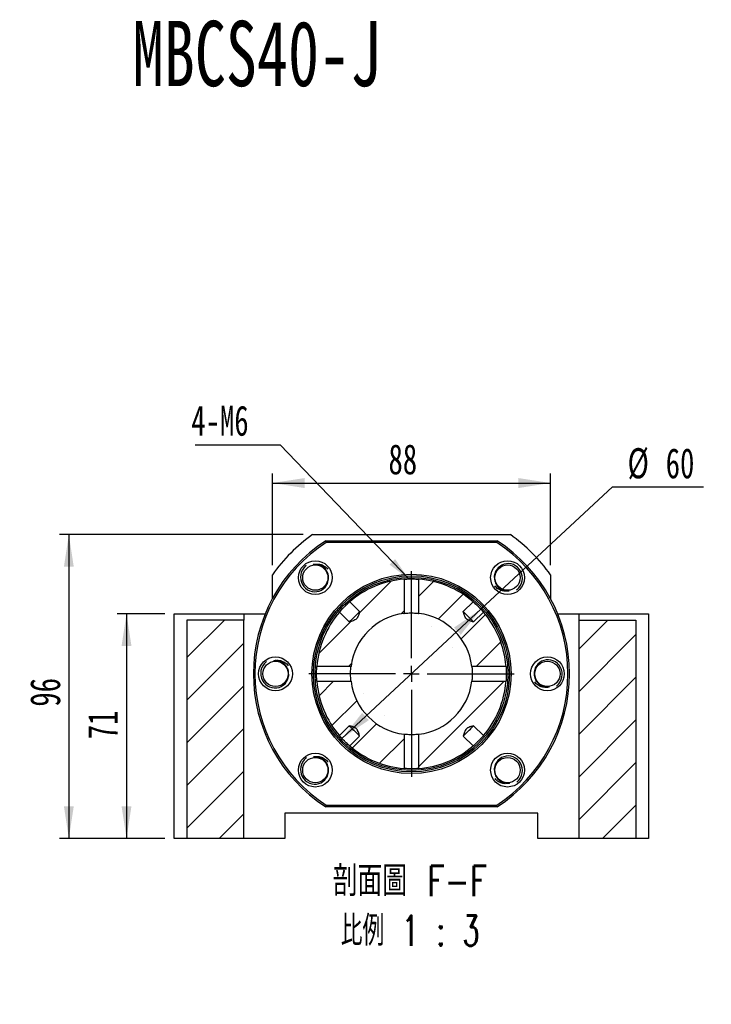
# Model space of a CAD drawing. Header units: millimetres. Extents: x 21 to 288, y -2 to 204.
# Tile 5 of 6: x 111 to 184, y 97 to 200. Entities that reach past the tile are written whole.
import ezdxf

# ---------------------------------------------------------------- set-up
doc = ezdxf.new("R2010")
doc.units = ezdxf.units.MM
doc.layers.add('圖層0', color=7, linetype='Continuous')
doc.styles.add('SLDTEXTSTYLE0', font='TXT', dxfattribs={"width": 0.7})
doc.styles.add('SLDTEXTSTYLE3', font='TXT', dxfattribs={"width": 0.7, "bigfont": 'bigfont'})
doc.styles.add('SLDTEXTSTYLE4', font='TXT', dxfattribs={"width": 0.75, "bigfont": 'bigfont'})
doc.styles.add('SLDTEXTSTYLE5', font='TXT', dxfattribs={"width": 0.65625, "bigfont": 'bigfont'})
doc.dimstyles.new('SLDDIMSTYLE1', dxfattribs={"dimtxt": 3.389974, "dimasz": 2.5, "dimexe": 0, "dimexo": 0.0625, "dimgap": 0.847493, "dimtad": 0, "dimtih": 1, "dimtoh": 1, "dimlfac": 3, "dimrnd": 1e-09, "dimzin": 12, "dimdsep": 46, "dimtxsty": 'SLDTEXTSTYLE0', "dimsah": 1, "dimcen": 0, "dimadec": 0, "dimazin": 3, "dimtfac": 1, "dimtmove": 0, "dimatfit": 3, "dimfxl": 1, "dimfrac": 2, "dimtolj": 1, "dimtzin": 12, "dimarcsym": 0})
doc.dimstyles.new('SLDDIMSTYLE2', dxfattribs={"dimtxt": 0.18, "dimasz": 2.5, "dimexe": 0, "dimexo": 0.0625, "dimgap": 0, "dimtad": 0, "dimtih": 1, "dimtoh": 1, "dimdec": 0, "dimrnd": 1e-09, "dimzin": 0, "dimdsep": 46, "dimtxsty": 'Standard', "dimsah": 1, "dimcen": 0.09, "dimadec": 0, "dimazin": 0, "dimtfac": 2.5, "dimtdec": 0, "dimtofl": 0, "dimtmove": 0, "dimatfit": 3, "dimfxl": 1, "dimfrac": 2, "dimtolj": 1, "dimtzin": 0, "dimarcsym": 0})
doc.dimstyles.new('SLDDIMSTYLE3', dxfattribs={"dimtxt": 3.389974, "dimasz": 2.5, "dimexe": 0, "dimexo": 0.0625, "dimgap": 0.847493, "dimtad": 1, "dimlfac": 3, "dimrnd": 1e-09, "dimzin": 12, "dimdsep": 46, "dimtxsty": 'SLDTEXTSTYLE0', "dimsah": 1, "dimcen": 0.09, "dimadec": 0, "dimazin": 3, "dimtfac": 1, "dimtofl": 0, "dimtmove": 0, "dimatfit": 3, "dimfxl": 1, "dimfrac": 2, "dimtolj": 1, "dimtzin": 12, "dimarcsym": 0})

# ---------------------------------------------------------------- blocks, each defined once
blk = doc.blocks.new('SW_SYMBOL_HOLE_DIAM')
at = {"layer": '圖層0', "color": 0}
blk.add_line((300, 0), (700, 1000), dxfattribs=at)
blk.add_circle((500, 500), 350, dxfattribs=at)
blk = doc.blocks.new('SW_SYMBOL_HOLE_SPOT')
at = {"layer": '圖層0', "color": 0}
for p, q in [((0, 875), (0, 75)), ((1600, 75), (1600, 875)), ((0, 75), (1600, 75))]:
    blk.add_line(p, q, dxfattribs=at)
blk = doc.blocks.new('SW_NOTE_1')
at = {"layer": '圖層0', "color": 0}
blk.add_line((19.65, 0), (0, 0), dxfattribs=at)
at = {"layer": '圖層0', "color": 0, "xscale": 0.003964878, "yscale": 0.003964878, "zscale": 0.003964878}
for name, p in [('SW_SYMBOL_HOLE_DIAM', (3.81, 5.65)), ('SW_SYMBOL_HOLE_DIAM', (7.69, 0.41)), ('SW_SYMBOL_HOLE_SPOT', (0.49, 0.41))]:
    blk.add_blockref(name, p, dxfattribs=at)
at = {"layer": '圖層0', "color": 0, "char_height": 3.175, "attachment_point": 1}
for s, insert, style in [('6-', (0.49, 9.34), 'SLDTEXTSTYLE0'), ('14\\M+18AD1\\M+190FA', (7.83, 9.34), 'SLDTEXTSTYLE3'), ('20', (11.71, 4.11), 'SLDTEXTSTYLE0')]:
    blk.add_mtext(s, dxfattribs=dict(at, insert=insert, style=style))
blk = doc.blocks.new('_D_8')
at = {"layer": '圖層0', "color": 7}
for p, q in [((126.26, 137.71), (121.22, 137.71)), ((122.22, 137.71), (122.22, 114.04)), ((126.26, 114.04), (121.22, 114.04))]:
    blk.add_line(p, q, dxfattribs=at)
for points in [[(122.22, 137.71), (121.7, 134.32), (122.74, 134.32)], [(122.22, 114.04), (122.74, 117.43), (121.7, 117.43)]]:
    blk.add_solid(points, dxfattribs=at)
at = {"layer": '圖層0', "color": 7, "insert": (118.13, 124.48), "char_height": 3.175, "attachment_point": 1, "rotation": 90, "style": 'SLDTEXTSTYLE0'}
blk.add_mtext('71', dxfattribs=at)
blk = doc.blocks.new('_D_9')
at = {"layer": '圖層0', "color": 7}
for p, q in [((140.83, 146.04), (115.14, 146.04)), ((116.14, 146.04), (116.14, 114.04)), ((126.26, 114.04), (115.14, 114.04))]:
    blk.add_line(p, q, dxfattribs=at)
for points in [[(116.14, 146.04), (115.62, 142.65), (116.66, 142.65)], [(116.14, 114.04), (116.66, 117.43), (115.62, 117.43)]]:
    blk.add_solid(points, dxfattribs=at)
at = {"layer": '圖層0', "color": 7, "insert": (112.05, 127.92), "char_height": 3.175, "attachment_point": 1, "rotation": 90, "style": 'SLDTEXTSTYLE0'}
blk.add_mtext('96', dxfattribs=at)
blk = doc.blocks.new('_D_10')
at = {"layer": '圖層0', "color": 7}
for p, q in [((137.6, 142.81), (137.6, 152.48)), ((166.93, 142.81), (166.93, 152.48)), ((137.6, 151.48), (166.93, 151.48))]:
    blk.add_line(p, q, dxfattribs=at)
for points in [[(137.6, 151.48), (140.99, 150.95), (140.99, 152)], [(166.93, 151.48), (163.54, 152), (163.54, 150.95)]]:
    blk.add_solid(points, dxfattribs=at)
at = {"layer": '圖層0', "color": 7, "insert": (149.84, 155.57), "char_height": 3.175, "attachment_point": 1, "style": 'SLDTEXTSTYLE0'}
blk.add_mtext('88', dxfattribs=at)
blk = doc.blocks.new('_D_11')
at = {"layer": '圖層0', "color": 7}
for p, q in [((159.59, 138.18), (173.46, 151.06)), ((173.46, 151.06), (183.05, 151.06)), ((144.93, 124.57), (159.59, 138.18))]:
    blk.add_line(p, q, dxfattribs=at)
blk.add_arc((152.26, 131.38), 10, 46.3141, 48.5814, dxfattribs=at)
for points in [[(159.59, 138.18), (156.75, 136.25), (157.46, 135.49)], [(144.93, 124.57), (147.77, 126.5), (147.06, 127.26)]]:
    blk.add_solid(points, dxfattribs=at)
at = {"layer": '圖層0', "color": 7, "char_height": 3.175, "attachment_point": 1, "style": 'SLDTEXTSTYLE0'}
for s, insert in [('%%c', (175.05, 155.15)), ('60', (179.07, 155.15))]:
    blk.add_mtext(s, dxfattribs=dict(at, insert=insert))
blk = doc.blocks.new('SW_NOTE_2')
at = {"layer": '圖層0', "color": 0, "char_height": 3.175, "attachment_point": 2}
for s, insert, style in [('\\M+19655\\M+196CA\\M+19AA4 F-F', (9.53, 4.09), 'SLDTEXTSTYLE4'), ('\\M+194E4\\M+197E1 1 : 3', (9.55, -1.14), 'SLDTEXTSTYLE5')]:
    blk.add_mtext(s, dxfattribs=dict(at, insert=insert, style=style))
blk = doc.blocks.new('SW_NOTE_3')
at = {"layer": '圖層0', "color": 0}
blk.add_line((-8.96, 0), (0, 0), dxfattribs=at)
at = {"layer": '圖層0', "color": 0, "insert": (-9.38, 4.15), "char_height": 3.175, "attachment_point": 1, "style": 'SLDTEXTSTYLE0'}
blk.add_mtext('4-M6', dxfattribs=at)
blk = doc.blocks.new('SW_CENTERMARKSYMBOL_8')
at = {"layer": '圖層0', "color": 0}
for p, q in [((0, 1.67), (0, 10.83)), ((-1.67, 0), (-10.83, 0)), ((0, 0), (-0.83, 0)), ((0, 0), (0, 0.83)), ((0, 0), (0, -0.83)), ((0, 0), (0.83, 0)), ((1.67, 0), (10.83, 0)), ((0, -1.67), (0, -10.83))]:
    blk.add_line(p, q, dxfattribs=at)

msp = doc.modelspace()

# ---------------------------------------------------------------- hatches: boundary and pattern name
at = {"layer": '圖層0', "linetype": 'Continuous', "lineweight": 18}
h = msp.add_hatch(dxfattribs=at)
h.set_pattern_fill('ANSI31', color=256, style=0)
edge = h.paths.add_edge_path(flags=0)
edge.add_spline(control_points=[(146.7935, 137.9278), (146.7351, 137.7252), (146.6804, 137.518), (146.5818, 137.3315), (146.5495, 137.2705), (146.5096, 137.212), (146.46, 137.1641), (146.4069, 137.1127), (146.3424, 137.0728), (146.276, 137.0403), (146.0964, 136.9524), (145.9015, 136.8991), (145.7094, 136.8437)], knot_values=[0.00426156, 0.00426156, 0.00426156, 0.00426156, 0.00615681, 0.00615681, 0.00615681, 0.00677158, 0.00677158, 0.00677158, 0.00743024, 0.00743024, 0.00743024, 0.00921314, 0.00921314, 0.00921314, 0.00921314], weights=[1, 1, 1, 1, 1, 1, 1, 1, 1, 1, 1, 1, 1], degree=3, periodic=0)
edge.add_line((145.7094, 136.8437), (144.6695, 137.8836))
edge.add_arc((152.2618, 131.3754), 10, 139.396507, 175.499556)
edge.add_line((142.2927, 132.1601), (145.8933, 132.1601))
edge.add_arc((152.2618, 131.3754), 6.4167, 97.02405, 172.97595, ccw=False)
edge.add_line((151.4772, 137.7439), (151.4772, 141.3446))
edge.add_arc((152.2618, 131.3754), 10, 94.500444, 130.603493)
edge.add_line((145.7536, 138.9677), (146.7935, 137.9278))
h = msp.add_hatch(dxfattribs=at)
h.set_pattern_fill('ANSI31', color=256, style=0)
edge = h.paths.add_edge_path(flags=0)
edge.add_line((159.8541, 137.8836), (158.8143, 136.8437))
edge.add_spline(control_points=[(158.8143, 136.8437), (158.7743, 136.8553), (158.7343, 136.867), (158.6944, 136.879), (158.5632, 136.9184), (158.4319, 136.9592), (158.3061, 137.0135), (158.2323, 137.0454), (158.1594, 137.0831), (158.0973, 137.1341), (158.0341, 137.1859), (157.9835, 137.254), (157.9448, 137.326), (157.844, 137.5136), (157.7891, 137.7232), (157.7302, 137.9278)], knot_values=[0.00199608, 0.00199608, 0.00199608, 0.00199608, 0.00237096, 0.00237096, 0.00237096, 0.00360441, 0.00360441, 0.00360441, 0.0043313, 0.0043313, 0.0043313, 0.00507666, 0.00507666, 0.00507666, 0.00701401, 0.00701401, 0.00701401, 0.00701401], weights=[1, 1, 1, 1, 1, 1, 1, 1, 1, 1, 1, 1, 1, 1, 1, 1], degree=3, periodic=0)
edge.add_line((157.7302, 137.9278), (158.77, 138.9677))
edge.add_arc((152.2618, 131.3754), 10, 49.396507, 85.499556)
edge.add_line((153.0465, 141.3446), (153.0465, 137.7439))
edge.add_arc((152.2618, 131.3754), 6.4167, 7.02405, 82.97595, ccw=False)
edge.add_line((158.6303, 132.1601), (162.231, 132.1601))
edge.add_arc((152.2618, 131.3754), 10, 4.500444, 40.603493)
h = msp.add_hatch(dxfattribs=at)
h.set_pattern_fill('ANSI31', color=256, style=0)
h.paths.add_polyline_path([(128.5952, 114.0421), (134.5952, 114.0421), (134.5952, 137.0421), (128.5952, 137.0421)], flags=0)
h = msp.add_hatch(dxfattribs=at)
h.set_pattern_fill('ANSI31', color=256, style=0)
h.paths.add_polyline_path([(169.9285, 114.0421), (175.9285, 114.0421), (175.9285, 137.0421), (169.9285, 137.0421)], flags=0)
h = msp.add_hatch(dxfattribs=at)
h.set_pattern_fill('ANSI31', color=256, style=0)
edge = h.paths.add_edge_path(flags=0)
edge.add_spline(control_points=[(145.7094, 125.907), (145.914, 125.8481), (146.1236, 125.7932), (146.3112, 125.6924), (146.3832, 125.6537), (146.4513, 125.6031), (146.5031, 125.5399), (146.5541, 125.4778), (146.5918, 125.4049), (146.6237, 125.3311), (146.678, 125.2054), (146.7188, 125.074), (146.7582, 124.9428), (146.7702, 124.9029), (146.7819, 124.863), (146.7935, 124.8229)], knot_values=[0.00932026, 0.00932026, 0.00932026, 0.00932026, 0.01124014, 0.01124014, 0.01124014, 0.01197878, 0.01197878, 0.01197878, 0.01269911, 0.01269911, 0.01269911, 0.01392145, 0.01392145, 0.01392145, 0.01429294, 0.01429294, 0.01429294, 0.01429294], weights=[1, 1, 1, 1, 1, 1, 1, 1, 1, 1, 1, 1, 1, 1, 1, 1], degree=3, periodic=0)
edge.add_line((146.7935, 124.8229), (145.7536, 123.7831))
edge.add_arc((152.2618, 131.3754), 10, 229.396507, 265.499556)
edge.add_line((151.4772, 121.4062), (151.4772, 125.0069))
edge.add_arc((152.2618, 131.3754), 6.4167, 187.02405, 262.97595, ccw=False)
edge.add_line((145.8933, 130.5907), (142.2927, 130.5907))
edge.add_arc((152.2618, 131.3754), 10, 184.500444, 220.603493)
edge.add_line((144.6695, 124.8672), (145.7094, 125.907))
h = msp.add_hatch(dxfattribs=at)
h.set_pattern_fill('ANSI31', color=256, style=0)
edge = h.paths.add_edge_path(flags=0)
edge.add_line((158.8143, 125.907), (159.8541, 124.8672))
edge.add_arc((152.2618, 131.3754), 10, 319.396507, 355.499556)
edge.add_line((162.231, 130.5907), (158.6303, 130.5907))
edge.add_arc((152.2618, 131.3754), 6.4167, 277.02405, 352.97595, ccw=False)
edge.add_line((153.0465, 125.0069), (153.0465, 121.4062))
edge.add_arc((152.2618, 131.3754), 10, 274.500444, 310.603493)
edge.add_line((158.77, 123.7831), (157.7302, 124.8229))
edge.add_spline(control_points=[(157.7302, 124.8229), (157.7891, 125.0276), (157.844, 125.2372), (157.9448, 125.4248), (157.9835, 125.4968), (158.0341, 125.5648), (158.0973, 125.6166), (158.1594, 125.6677), (158.2323, 125.7054), (158.3061, 125.7373), (158.4319, 125.7916), (158.5632, 125.8324), (158.6944, 125.8718), (158.7343, 125.8838), (158.7743, 125.8955), (158.8143, 125.907)], knot_values=[0.00932026, 0.00932026, 0.00932026, 0.00932026, 0.01124014, 0.01124014, 0.01124014, 0.01197878, 0.01197878, 0.01197878, 0.01269911, 0.01269911, 0.01269911, 0.01392145, 0.01392145, 0.01392145, 0.01429294, 0.01429294, 0.01429294, 0.01429294], weights=[1, 1, 1, 1, 1, 1, 1, 1, 1, 1, 1, 1, 1, 1, 1, 1], degree=3, periodic=0)

# ---------------------------------------------------------------- linework, layer by layer
at = {"color": 7, "linetype": 'Continuous', "lineweight": 25}
for p, q in [((141.8268, 146.0421), (162.6968, 146.0421)), ((143.2187, 145.3754), (161.3049, 145.3754)), ((161.2557, 145.2087), (143.268, 145.2087)), ((137.5952, 139.2916), (137.5952, 141.8104)), ((151.4772, 141.3446), (151.4772, 137.7439)), ((153.0465, 137.7439), (153.0465, 141.3446)), ((166.9285, 141.8104), (166.9285, 139.2916)), ((146.7935, 137.9278), (145.7536, 138.9677)), ((158.77, 138.9677), (157.7302, 137.9278)), ((127.2618, 114.0421), (127.2618, 137.7087)), ((127.2618, 137.7087), (134.5952, 137.7087)), ((128.5952, 137.0421), (128.5952, 114.0421)), ((134.5952, 137.0421), (128.5952, 137.0421)), ((134.5952, 137.7087), (134.5952, 137.0421)), ((134.5952, 137.7087), (136.8454, 137.7087)), ((134.5952, 114.0421), (134.5952, 137.0421)), ((144.6695, 137.8836), (145.7094, 136.8437)), ((158.8143, 136.8437), (159.8541, 137.8836)), ((167.6783, 137.7087), (169.9285, 137.7087)), ((169.9285, 137.7087), (177.2618, 137.7087)), ((169.9285, 137.0421), (169.9285, 137.7087)), ((169.9285, 114.0421), (169.9285, 137.0421)), ((169.9285, 137.0421), (175.9285, 137.0421)), ((175.9285, 137.0421), (175.9285, 114.0421)), ((177.2618, 137.7087), (177.2618, 114.0421)), ((145.8933, 132.1601), (142.2927, 132.1601)), ((162.231, 132.1601), (158.6303, 132.1601)), ((142.2927, 130.5907), (145.8933, 130.5907)), ((158.6303, 130.5907), (162.231, 130.5907)), ((145.7094, 125.907), (144.6695, 124.8672)), ((159.8541, 124.8672), (158.8143, 125.907)), ((145.7536, 123.7831), (146.7935, 124.8229)), ((151.4772, 125.0069), (151.4772, 121.4062)), ((153.0465, 121.4062), (153.0465, 125.0069)), ((157.7302, 124.8229), (158.77, 123.7831)), ((161.3049, 117.3754), (143.2187, 117.3754)), ((143.268, 117.5421), (161.2557, 117.5421)), ((165.5952, 116.7087), (138.9285, 116.7087)), ((138.9285, 116.7087), (138.9285, 114.0421)), ((165.5952, 114.0421), (165.5952, 116.7087)), ((128.5952, 114.0421), (127.2618, 114.0421)), ((134.5952, 114.0421), (128.5952, 114.0421)), ((138.9285, 114.0421), (134.5952, 114.0421)), ((169.9285, 114.0421), (165.5952, 114.0421)), ((175.9285, 114.0421), (169.9285, 114.0421)), ((177.2618, 114.0421), (175.9285, 114.0421))]:
    msp.add_line(p, q, dxfattribs=at)
at = {"color": 7, "linetype": 'Continuous', "lineweight": 25, "flags": 128}
for points in [[(141.1533, 142.7856), (141.1014, 142.747), (140.9126, 142.5497), (140.7611, 142.3236), (140.6503, 142.075), (140.585, 141.8168), (140.5638, 141.5513), (140.5881, 141.2859), (140.6574, 141.0286), (140.7674, 140.7922), (140.9154, 140.5777), (141.097, 140.392), (141.3075, 140.2397), (141.5377, 140.1276), (141.7836, 140.056), (142.035, 140.0276), (142.2876, 140.0418), (142.5326, 140.099), (142.7642, 140.197), (143.1531, 140.4965), (143.4194, 140.9093), (143.5284, 141.375), (143.5058, 141.7267), (143.5058, 141.7267)], [(163.3404, 140.2133), (163.3933, 140.2507), (163.5866, 140.4435), (163.7433, 140.666), (163.8599, 140.912), (163.9311, 141.1686), (163.9585, 141.4336), (163.9403, 141.6995), (163.8771, 141.9584), (163.7726, 142.1972), (163.6296, 142.4151), (163.4523, 142.605), (163.2455, 142.7621), (163.0179, 142.8795), (162.7737, 142.9568), (162.523, 142.991), (162.2702, 142.9827), (162.024, 142.9312), (161.7901, 142.8386), (161.3943, 142.5482), (161.1186, 142.1417), (160.9987, 141.6787), (161.0132, 141.3266), (161.0132, 141.3266)], [(146.7938, 137.9282), (146.7611, 137.8954), (146.6793, 137.8137), (146.5746, 137.709), (146.4525, 137.5869), (146.3197, 137.4541), (146.1832, 137.3175), (146.0503, 137.1847), (145.9282, 137.0626), (145.8235, 136.9579), (145.7418, 136.8762), (145.7052, 136.8396)], [(158.8146, 136.8434), (158.7819, 136.8762), (158.7001, 136.9579), (158.5954, 137.0626), (158.4734, 137.1847), (158.3405, 137.3175), (158.204, 137.4541), (158.0711, 137.5869), (157.9491, 137.709), (157.8443, 137.8137), (157.7626, 137.8954), (157.726, 137.932)], [(167.5386, 130.0781), (167.5914, 130.1155), (167.7847, 130.3083), (167.9415, 130.5308), (168.058, 130.7768), (168.1292, 131.0334), (168.1566, 131.2984), (168.1385, 131.5643), (168.0752, 131.8232), (167.9707, 132.062), (167.8277, 132.2799), (167.6504, 132.4698), (167.4436, 132.6269), (167.216, 132.7443), (166.9719, 132.8216), (166.7212, 132.8558), (166.4683, 132.8475), (166.2221, 132.796), (165.9883, 132.7034), (165.5925, 132.413), (165.3167, 132.0065), (165.1969, 131.5435), (165.2113, 131.1914), (165.2113, 131.1914)], [(136.9851, 132.6727), (136.9322, 132.6353), (136.7389, 132.4424), (136.5822, 132.2199), (136.4656, 131.974), (136.3944, 131.7173), (136.367, 131.4524), (136.3852, 131.1865), (136.4484, 130.9276), (136.5529, 130.6888), (136.6959, 130.4708), (136.8732, 130.281), (137.08, 130.1239), (137.3076, 130.0065), (137.5518, 129.9292), (137.8025, 129.8949), (138.0554, 129.9033), (138.3015, 129.9548), (138.5354, 130.0474), (138.9312, 130.3377), (139.2069, 130.7443), (139.3268, 131.2073), (139.3123, 131.5594), (139.3123, 131.5594)], [(145.709, 125.9074), (145.7418, 125.8746), (145.8235, 125.7929), (145.9282, 125.6882), (146.0503, 125.5661), (146.1832, 125.4332), (146.3197, 125.2967), (146.4525, 125.1639), (146.5746, 125.0418), (146.6793, 124.9371), (146.7611, 124.8553), (146.7976, 124.8187)], [(157.7299, 124.8226), (157.7626, 124.8553), (157.8443, 124.9371), (157.9491, 125.0418), (158.0711, 125.1639), (158.204, 125.2967), (158.3405, 125.4332), (158.4734, 125.5661), (158.5954, 125.6882), (158.7001, 125.7929), (158.7819, 125.8746), (158.8185, 125.9112)], [(141.1832, 122.5375), (141.1303, 122.5001), (140.9371, 122.3072), (140.7803, 122.0847), (140.6638, 121.8388), (140.5926, 121.5821), (140.5651, 121.3172), (140.5833, 121.0513), (140.6466, 120.7924), (140.7511, 120.5536), (140.8941, 120.3356), (141.0713, 120.1458), (141.2782, 119.9887), (141.5058, 119.8713), (141.7499, 119.794), (142.0006, 119.7597), (142.2535, 119.7681), (142.4997, 119.8196), (142.7335, 119.9122), (143.1293, 120.2025), (143.4051, 120.6091), (143.5249, 121.0721), (143.5105, 121.4242), (143.5105, 121.4242)], [(163.3703, 119.9651), (163.4223, 120.0038), (163.611, 120.201), (163.7626, 120.4271), (163.8734, 120.6757), (163.9386, 120.9339), (163.9599, 121.1994), (163.9355, 121.4649), (163.8663, 121.7222), (163.7563, 121.9585), (163.6083, 122.1731), (163.4266, 122.3588), (163.2162, 122.5111), (162.9859, 122.6231), (162.7401, 122.6947), (162.4886, 122.7232), (162.236, 122.709), (161.9911, 122.6518), (161.7595, 122.5537), (161.3705, 122.2543), (161.1043, 121.8414), (160.9952, 121.3758), (161.0178, 121.0241), (161.0178, 121.0241)]]:
    msp.add_lwpolyline(points, dxfattribs=at)
at = {"color": 7, "linetype": 'Continuous', "lineweight": 25}
for centre, radius in [((142.1266, 141.5106), 1.7833), ((162.397, 141.5106), 1.7833), ((142.1266, 141.5106), 1.3333), ((162.397, 141.5106), 1.3333), ((152.2618, 131.3754), 10.5), ((152.2618, 131.3754), 10.3333), ((152.2618, 131.3754), 10.1667), ((137.9285, 131.3754), 1.7833), ((166.5952, 131.3754), 1.7833), ((137.9285, 131.3754), 1.3333), ((166.5952, 131.3754), 1.3333), ((142.1266, 121.2402), 1.7833), ((142.1266, 121.2402), 1.3333), ((162.397, 121.2402), 1.7833), ((162.397, 121.2402), 1.3333)]:
    msp.add_circle(centre, radius, dxfattribs=at)
for radius, start, end in [(16.6667, 122.85988, 237.14012), (16.5, 123.030152, 236.969848), (18, 125.430945, 144.569055), (16.5, 303.030152, 56.969848), (16.6667, 302.85988, 57.14012), (18, 35.430945, 54.569055), (10, 94.500444, 130.603493), (10, 49.396507, 85.499556), (10, 139.396507, 175.499556), (6.4167, 97.02405, 172.97595), (6.4167, 7.02405, 82.97595), (10, 4.500444, 40.603493), (10, 184.500444, 220.603493), (6.4167, 187.02405, 262.97595), (6.4167, 277.02405, 352.97595), (10, 319.396507, 355.499556), (10, 229.396507, 265.499556), (10, 274.500444, 310.603493)]:
    msp.add_arc((152.2618, 131.3754), radius, start, end, dxfattribs=at)
for points in [[(143.268, 145.2087), (143.2515, 145.2643), (143.2351, 145.3198), (143.2187, 145.3754)], [(161.3049, 145.3754), (161.2885, 145.3198), (161.2721, 145.2643), (161.2557, 145.2087)], [(143.268, 117.5421), (143.2515, 117.4865), (143.2351, 117.4309), (143.2187, 117.3754)], [(161.3049, 117.3754), (161.2885, 117.4309), (161.2721, 117.4865), (161.2557, 117.5421)]]:
    msp.add_open_spline(points, degree=3, dxfattribs=at)
for points, knots in [([(141.9106, 142.8898), (142.0669, 142.919), (142.3819, 142.978), (142.7859, 142.886), (143.079, 142.7391), (143.2916, 142.5963), (143.3949, 142.4616), (143.4468, 142.3939)], [0, 0, 0, 0, 0.27658, 0.55754531, 0.70458931, 0.85168887, 1, 1, 1, 1]), ([(143.5058, 141.7267), (143.4774, 141.9079), (143.4131, 142.0827), (143.2222, 142.395), (143.0955, 142.5322), (142.7996, 142.7473), (142.6294, 142.8254), (142.3656, 142.889), (142.2751, 142.9017), (142.0922, 142.9092), (142.0012, 142.904), (141.9106, 142.8898)], [0, 0, 0, 0, 0.25, 0.25, 0.5, 0.5, 0.75, 0.75, 0.875, 0.875, 1, 1, 1, 1]), ([(151.4759, 141.3444), (151.4821, 141.3449), (151.512, 141.3474), (151.6549, 141.3577), (151.8866, 141.3695), (152.1677, 141.3764), (152.4577, 141.3748), (152.7237, 141.3657), (152.9369, 141.353), (153.0127, 141.3471), (153.048, 141.3443)], [0, 0, 0, 0, 0.0365086, 0.17647294, 0.31688201, 0.45730199, 0.59728442, 0.73706369, 0.8771877, 1, 1, 1, 1]), ([(161.0132, 141.3266), (161.0374, 141.1447), (161.0976, 140.9685), (161.2812, 140.6519), (161.4047, 140.5118), (161.6955, 140.2898), (161.8638, 140.2078), (162.1261, 140.1381), (162.2163, 140.1233), (162.3989, 140.1116), (162.4901, 140.1146), (162.581, 140.1267)], [0, 0, 0, 0, 0.25, 0.25, 0.5, 0.5, 0.75, 0.75, 0.875, 0.875, 1, 1, 1, 1]), ([(162.581, 140.1267), (162.4241, 140.1011), (162.1077, 140.0495), (161.706, 140.1508), (161.4164, 140.3045), (161.2072, 140.4522), (161.107, 140.5893), (161.0567, 140.6581)], [0, 0, 0, 0, 0.27657986, 0.55754531, 0.70458949, 0.85168887, 1, 1, 1, 1]), ([(144.6678, 137.8813), (144.6801, 137.8959), (144.713, 137.9344), (144.8288, 138.0663), (144.9963, 138.2482), (145.1928, 138.4504), (145.3945, 138.6461), (145.5751, 138.8121), (145.7047, 138.9259), (145.7418, 138.9574), (145.7553, 138.9689)], [0, 0, 0, 0, 0.084244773, 0.223487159, 0.363071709, 0.502475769, 0.641459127, 0.780437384, 0.91983085, 1, 1, 1, 1]), ([(158.7678, 138.9695), (158.7823, 138.9571), (158.8208, 138.9242), (158.9527, 138.8084), (159.1347, 138.6409), (159.3368, 138.4445), (159.5325, 138.2427), (159.6985, 138.0621), (159.8123, 137.9325), (159.8439, 137.8955), (159.8554, 137.8819)], [0, 0, 0, 0, 0.084244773, 0.223487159, 0.363071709, 0.502475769, 0.641459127, 0.780437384, 0.91983085, 1, 1, 1, 1]), ([(146.7935, 137.9278), (146.7554, 137.7957), (146.7162, 137.6638), (146.6454, 137.4696), (146.6198, 137.4054), (146.5559, 137.2808), (146.5178, 137.2222), (146.4188, 137.1223), (146.3605, 137.0838), (146.2363, 137.0194), (146.1714, 136.9933), (145.9758, 136.9217), (145.8428, 136.8822), (145.7094, 136.8437)], [0, 0, 0, 0, 0.25, 0.25, 0.375, 0.375, 0.5, 0.5, 0.625, 0.625, 0.75, 0.75, 1, 1, 1, 1]), ([(151.4761, 137.7437), (151.4818, 137.7444), (151.511, 137.7482), (151.6519, 137.7642), (151.8822, 137.7825), (152.1629, 137.7935), (152.4525, 137.7913), (152.7183, 137.7774), (152.9336, 137.7576), (153.0114, 137.748), (153.0483, 137.7435)], [0, 0, 0, 0, 0.03383296, 0.17348661, 0.31422069, 0.45500053, 0.59472501, 0.73394124, 0.87396561, 1, 1, 1, 1]), ([(158.8143, 136.8437), (158.6803, 136.8823), (158.5466, 136.9221), (158.3504, 136.994), (158.2854, 137.0203), (158.193, 137.0684), (158.1631, 137.0859), (158.106, 137.1258), (158.0788, 137.1485), (158.0059, 137.2223), (157.968, 137.2804), (157.9044, 137.4044), (157.8787, 137.4685), (157.8078, 137.6628), (157.7684, 137.7951), (157.7302, 137.9278)], [0, 0, 0, 0, 0.25, 0.25, 0.375, 0.375, 0.4375, 0.4375, 0.5, 0.5, 0.625, 0.625, 0.75, 0.75, 1, 1, 1, 1]), ([(137.7445, 132.7592), (137.9014, 132.7849), (138.2178, 132.8365), (138.6195, 132.7351), (138.9091, 132.5814), (139.1184, 132.4337), (139.2185, 132.2967), (139.2688, 132.2279)], [0, 0, 0, 0, 0.27657988, 0.55754535, 0.70458923, 0.85168858, 1, 1, 1, 1]), ([(139.3123, 131.5594), (139.2882, 131.7413), (139.2279, 131.9175), (139.0443, 132.2341), (138.9208, 132.3742), (138.63, 132.5962), (138.4617, 132.6782), (138.1994, 132.7479), (138.1092, 132.7627), (137.9266, 132.7744), (137.8354, 132.7713), (137.7445, 132.7592)], [0, 0, 0, 0, 0.25, 0.25, 0.5, 0.5, 0.75, 0.75, 0.875, 0.875, 1, 1, 1, 1]), ([(142.2928, 130.5895), (142.2923, 130.5957), (142.2898, 130.6256), (142.2795, 130.7684), (142.2678, 131.0001), (142.2608, 131.2812), (142.2624, 131.5713), (142.2715, 131.8372), (142.2842, 132.0505), (142.2901, 132.1262), (142.2929, 132.1616)], [0, 0, 0, 0, 0.0365086, 0.17647294, 0.31688201, 0.45730199, 0.59728442, 0.73706369, 0.8771877, 1, 1, 1, 1]), ([(145.8923, 130.5997), (145.8919, 130.6025), (145.8884, 130.63), (145.8729, 130.7666), (145.8547, 130.9955), (145.8437, 131.2766), (145.846, 131.5661), (145.8598, 131.8318), (145.8796, 132.0472), (145.8892, 132.125), (145.8937, 132.1618)], [0, 0, 0, 0, 0.016199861, 0.158402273, 0.301704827, 0.44505398, 0.587328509, 0.72908552, 0.871665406, 1, 1, 1, 1]), ([(158.6314, 132.1511), (158.6317, 132.1483), (158.6353, 132.1207), (158.6507, 131.9842), (158.669, 131.7553), (158.68, 131.4742), (158.6777, 131.1847), (158.6639, 130.9189), (158.644, 130.7036), (158.6345, 130.6258), (158.63, 130.589)], [0, 0, 0, 0, 0.016199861, 0.158402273, 0.301704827, 0.44505398, 0.587328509, 0.72908552, 0.871665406, 1, 1, 1, 1]), ([(162.2308, 132.1613), (162.2313, 132.1551), (162.2338, 132.1252), (162.2441, 131.9823), (162.2559, 131.7506), (162.2628, 131.4695), (162.2612, 131.1795), (162.2522, 130.9135), (162.2395, 130.7003), (162.2335, 130.6246), (162.2308, 130.5892)], [0, 0, 0, 0, 0.0365086, 0.17647294, 0.31688201, 0.45730199, 0.59728442, 0.73706369, 0.8771877, 1, 1, 1, 1]), ([(165.2113, 131.1914), (165.2355, 131.0095), (165.2957, 130.8333), (165.4794, 130.5167), (165.6028, 130.3766), (165.8937, 130.1546), (166.062, 130.0726), (166.3242, 130.0029), (166.4144, 129.9881), (166.5971, 129.9764), (166.6882, 129.9794), (166.7792, 129.9915)], [0, 0, 0, 0, 0.25, 0.25, 0.5, 0.5, 0.75, 0.75, 0.875, 0.875, 1, 1, 1, 1]), ([(166.7792, 129.9915), (166.6222, 129.9659), (166.3058, 129.9143), (165.9041, 130.0156), (165.6145, 130.1693), (165.4053, 130.317), (165.3051, 130.4541), (165.2548, 130.5229)], [0, 0, 0, 0, 0.27657988, 0.55754535, 0.70458923, 0.85168858, 1, 1, 1, 1]), ([(146.7935, 124.8229), (146.7549, 124.9569), (146.7152, 125.0906), (146.6432, 125.2868), (146.6169, 125.3518), (146.5688, 125.4442), (146.5513, 125.4741), (146.5114, 125.5312), (146.4887, 125.5584), (146.4149, 125.6313), (146.3568, 125.6692), (146.2329, 125.7328), (146.1688, 125.7585), (145.9744, 125.8295), (145.8421, 125.8688), (145.7094, 125.907)], [0, 0, 0, 0, 0.25, 0.25, 0.375, 0.375, 0.4375, 0.4375, 0.5, 0.5, 0.625, 0.625, 0.75, 0.75, 1, 1, 1, 1]), ([(158.8143, 125.907), (158.6803, 125.8684), (158.5466, 125.8287), (158.3504, 125.7567), (158.2854, 125.7305), (158.193, 125.6824), (158.1631, 125.6648), (158.106, 125.6249), (158.0788, 125.6023), (158.0059, 125.5285), (157.968, 125.4703), (157.9044, 125.3464), (157.8787, 125.2823), (157.8078, 125.088), (157.7684, 124.9556), (157.7302, 124.8229)], [0, 0, 0, 0, 0.25, 0.25, 0.375, 0.375, 0.4375, 0.4375, 0.5, 0.5, 0.625, 0.625, 0.75, 0.75, 1, 1, 1, 1]), ([(145.7559, 123.7813), (145.7414, 123.7937), (145.7028, 123.8266), (145.5709, 123.9424), (145.389, 124.1099), (145.1868, 124.3063), (144.9911, 124.5081), (144.8252, 124.6886), (144.712, 124.8175), (144.6808, 124.8542), (144.6696, 124.8673)], [0, 0, 0, 0, 0.084473, 0.22409262, 0.36405532, 0.50383705, 0.64319693, 0.7825517, 0.9223228, 1, 1, 1, 1]), ([(153.0484, 125.0073), (153.0134, 125.003), (152.9382, 124.9937), (152.726, 124.9739), (152.4876, 124.9612), (152.2321, 124.9572), (151.9758, 124.9632), (151.7254, 124.9798), (151.5461, 124.9983), (151.4944, 125.0049), (151.4744, 125.0074)], [0, 0, 0, 0, 0.12100239, 0.26048102, 0.40048415, 0.49551321, 0.63427151, 0.77300151, 0.91248395, 1, 1, 1, 1]), ([(159.8559, 124.8694), (159.8435, 124.8549), (159.8107, 124.8164), (159.6948, 124.6845), (159.5273, 124.5025), (159.3309, 124.3004), (159.1292, 124.1047), (158.9485, 123.9387), (158.8189, 123.8249), (158.7819, 123.7934), (158.7684, 123.7818)], [0, 0, 0, 0, 0.084244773, 0.223487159, 0.363071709, 0.502475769, 0.641459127, 0.780437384, 0.91983085, 1, 1, 1, 1]), ([(141.9426, 122.624), (142.0996, 122.6497), (142.4159, 122.7013), (142.8176, 122.5999), (143.1072, 122.4462), (143.3165, 122.2985), (143.4167, 122.1615), (143.4669, 122.0927)], [0, 0, 0, 0, 0.27657986, 0.55754531, 0.70458949, 0.85168887, 1, 1, 1, 1]), ([(143.5105, 121.4242), (143.4863, 121.6061), (143.4261, 121.7823), (143.2424, 122.0989), (143.119, 122.239), (142.8281, 122.461), (142.6598, 122.543), (142.3976, 122.6127), (142.3074, 122.6275), (142.1247, 122.6392), (142.0336, 122.6361), (141.9426, 122.624)], [0, 0, 0, 0, 0.25, 0.25, 0.5, 0.5, 0.75, 0.75, 0.875, 0.875, 1, 1, 1, 1]), ([(153.0483, 121.4065), (153.0116, 121.4036), (152.9338, 121.3975), (152.7177, 121.3847), (152.481, 121.3769), (152.2287, 121.3745), (151.975, 121.3783), (151.7241, 121.389), (151.5456, 121.4008), (151.4945, 121.4049), (151.475, 121.4065)], [0, 0, 0, 0, 0.12487922, 0.26468604, 0.40469451, 0.49538108, 0.63487875, 0.77436376, 0.91416379, 1, 1, 1, 1]), ([(161.0178, 121.0241), (161.0462, 120.8428), (161.1105, 120.6681), (161.3014, 120.3558), (161.4281, 120.2186), (161.7241, 120.0035), (161.8942, 119.9253), (162.158, 119.8618), (162.2485, 119.8491), (162.4314, 119.8416), (162.5224, 119.8468), (162.6131, 119.861)], [0, 0, 0, 0, 0.25, 0.25, 0.5, 0.5, 0.75, 0.75, 0.875, 0.875, 1, 1, 1, 1]), ([(162.6131, 119.861), (162.4568, 119.8317), (162.1417, 119.7728), (161.7378, 119.8648), (161.4447, 120.0117), (161.2321, 120.1545), (161.1287, 120.2892), (161.0769, 120.3568)], [0, 0, 0, 0, 0.27658, 0.55754531, 0.70458931, 0.85168887, 1, 1, 1, 1])]:
    msp.add_open_spline(points, degree=3, knots=knots, dxfattribs=at)

# ---------------------------------------------------------------- block references
at = {"layer": '圖層0', "color": 7}
for name, p in [('SW_NOTE_3', (138.4292, 155.4853)), ('SW_CENTERMARKSYMBOL_8', (152.2618, 131.3754)), ('SW_NOTE_1', (78.7199, 96.5666))]:
    msp.add_blockref(name, p, dxfattribs=at)
at = {"layer": '圖層0'}
msp.add_blockref('SW_NOTE_2', (142.5722, 107.0568), dxfattribs=at)

# ---------------------------------------------------------------- texts
at = {"layer": '圖層0', "color": 7, "insert": (122.8678, 200.1623), "char_height": 6.87917, "attachment_point": 1, "style": 'SLDTEXTSTYLE0'}
msp.add_mtext('MBCS40-J', dxfattribs=at)

# ---------------------------------------------------------------- dimensions: what is measured, and where the dimension line sits
at = {"layer": '圖層0', "color": 7}
dim = msp.add_linear_dim(base=(166.9285, 151.476), p1=(137.5952, 141.8104), p2=(166.9285, 141.8104), dimstyle='SLDDIMSTYLE3', dxfattribs=at)
dim.commit()
dim.dimension.update_dxf_attribs({"geometry": '_D_10', "text_midpoint": (151.8232, 151.476), "dimtype": 160})
dim = msp.add_diameter_dim_2p(p1=(159.5907, 138.1789), p2=(144.9329, 124.5719), dimstyle='SLDDIMSTYLE1', dxfattribs=at)
dim.commit()
dim.dimension.update_dxf_attribs({"geometry": '_D_11', "text_midpoint": (179.0476, 153.5927), "dimtype": 163})
for base, p1, picture, middle in [((116.1408, 114.0421), (141.8268, 146.0421), '_D_9', (116.1408, 129.906)), ((122.2217, 114.0421), (127.2618, 137.7087), '_D_8', (122.2217, 126.4639))]:
    dim = msp.add_linear_dim(base=base, p1=p1, p2=(127.2618, 114.0421), angle=90, dimstyle='SLDDIMSTYLE3', dxfattribs=at)
    dim.commit()
    dim.dimension.update_dxf_attribs({"geometry": picture, "text_midpoint": middle, "dimtype": 160})

# ---------------------------------------------------------------- leaders
msp.add_leader([(151.9763, 141.3713), (138.4292, 155.4853)], dimstyle='SLDDIMSTYLE2', dxfattribs=at)

doc.saveas('drawing.dxf')
